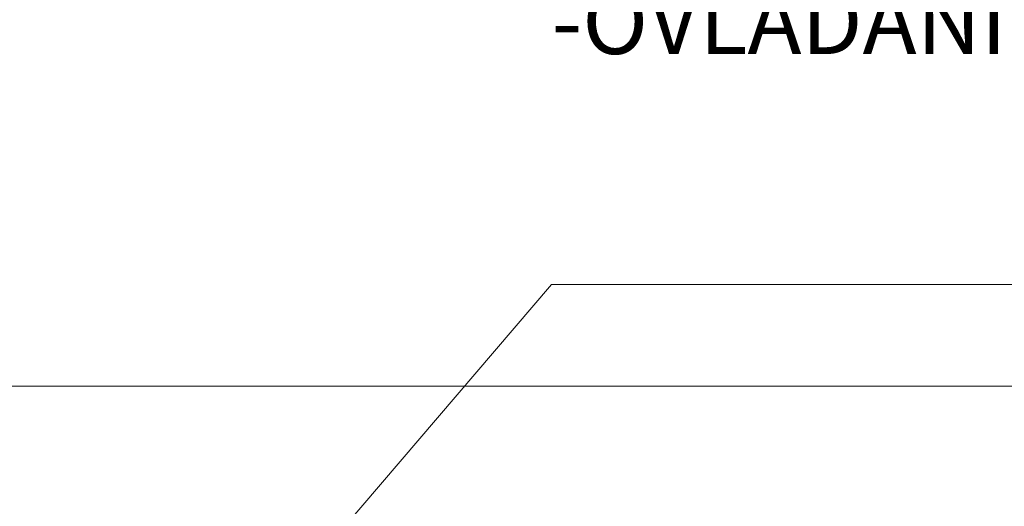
# Model space of a CAD drawing. Header units: millimetres. Extents: x 0 to 1216358, y -266558 to 2852.
# Tile 61 of 76: x 1161647 to 1163916, y -228727 to -227605. Entities that reach past the tile are written whole.
import ezdxf

# ---------------------------------------------------------------- set-up
doc = ezdxf.new("R2010")
doc.units = ezdxf.units.MM
doc.layers.get('0').update_dxf_attribs({"lineweight": 13})
doc.layers.add('1-UT-POPIS', color=7, linetype='Continuous', lineweight=13)
doc.layers.add('1VZT - LEGENDY', color=7, linetype='Continuous', lineweight=13)
doc.styles.get("Standard").update_dxf_attribs({"font": 'arial.ttf'})

# ---------------------------------------------------------------- blocks, each defined once
blk = doc.blocks.new('SDCDCSDC')
at = {"color": 8, "ltscale": 2}
blk.add_line((1167409.8, -204027.3), (1157079.8, -204027.3), dxfattribs=at)

msp = doc.modelspace()

# ---------------------------------------------------------------- linework, layer by layer
at = {"layer": '1-UT-POPIS', "ltscale": 0.1}
msp.add_line((1162872.5, -228215.2), (1161947.5, -229296.4, 2.5), dxfattribs=at)
at = {"layer": '1VZT - LEGENDY', "ltscale": 0.5}
msp.add_line((1168591.6, -228215.2), (1162872.5, -228215.2), dxfattribs=at)

# ---------------------------------------------------------------- block references
msp.add_blockref('SDCDCSDC', (-3419.8, -24422.6, -220.1))

# ---------------------------------------------------------------- texts
at = {"layer": '1VZT - LEGENDY', "lineweight": 5, "insert": (1162872.5, -224533.4), "char_height": 150, "attachment_point": 1}
msp.add_mtext_dynamic_manual_height_columns('\\A1;{\\LZAŘÍZENÍ Č.1.01 VĚTRÁNÍ TOALET}\\P-VZT JEDNOTKA Remak {\\A0;Vento 40-20}\\P-VZT SESTAVA UMÍSTĚNA POD STROPEM, ZAVĚŠENA NA O.K.\\P-VÝKON  P: 7.000m³/h, 100 Pa\\P-JMENOVITÝ VÝKON VENTILÁTORŮ 0,17 kW\\P-MAX. PROUD VENTILÁTORŮ 2 A\\P-JMENOVITÉ NAPĚTÍ 3x400 V\\P-TEPLOVODNÍ OHŘEV 7 kW\\P-FILTRACE P: G4\\P-ROZMĚRY JEDNOTKY v275; š540; d1440 mm\\P-HMOTNOST cca 50 kg %%P 10%\\P-DODÁVKA VČETNĚ MaR\\P-OVLÁDÁNÍ SLOUČENO S ODTAHOVÝMI VENTILÁTORY', width=7941.607, gutter_width=12.5, heights=[0], dxfattribs=at)

doc.saveas('drawing.dxf')
